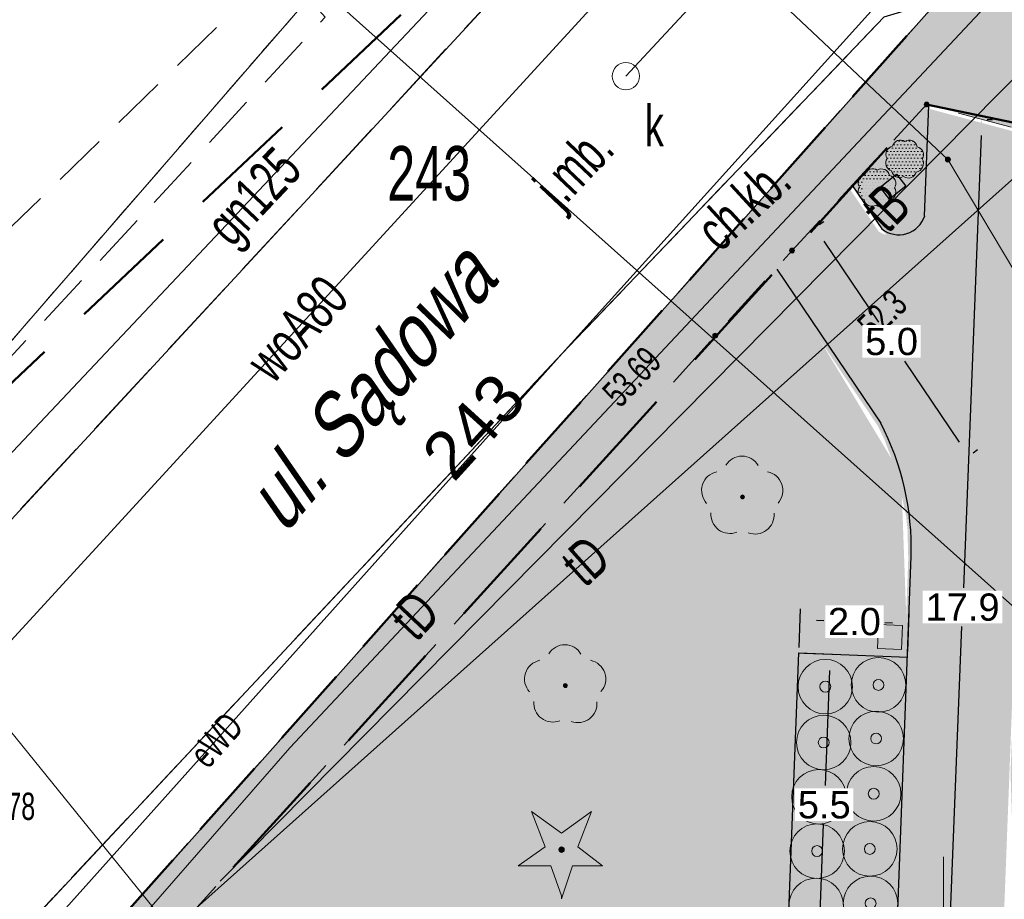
# Model space of a CAD drawing. Header units: metres. Extents: x 5507784 to 5508297, y 5948658 to 5948992.
# Tile 68 of 98: x 5508077 to 5508095, y 5948952 to 5948968. Entities that reach past the tile are written whole.
import ezdxf
from ezdxf.enums import TextEntityAlignment as Align

# ---------------------------------------------------------------- set-up
doc = ezdxf.new("R2010")
doc.units = ezdxf.units.M
for name, pattern in [('2', [0.9, 0.6, -0.3]), ('L_0_02', [0]), ('L_0_03', [1, 0.5, -0.5]), ('L_0_04', [1.5, 1, -0.5]), ('L_0_06', [2, 1.5, -0.5]), ('L_0_0C', [3, 2, -1])]:
    doc.linetypes.add(name, pattern=pattern)
doc.layers.get('0').update_dxf_attribs({"linetype": 'CONTINUOUS', "lineweight": 18})
doc.layers.add('02 rysunki_tech', color=7, linetype='CONTINUOUS', lineweight=5, true_color=0x000000)
for name, color, linetype, lineweight in [('1_granice_dzialek', 1, 'CONTINUOUS', 5), ('1_mala_arch', 5, 'CONTINUOUS', 5), ('1_nawierzchnie', 253, 'CONTINUOUS', 5), ('1_roslinnosc', 102, 'CONTINUOUS', 5), ('2_nawierzchnie_projektowane', 14, 'CONTINUOUS', 30), ('3_mala_arch', 18, 'CONTINUOUS', 5), ('3_rosliny_projektowane', 102, 'CONTINUOUS', 20), ('EGB_DzialkaEwidencyjna', 7, 'L_0_02', 18), ('EGB_KonturUzytkuGruntowego', 96, 'L_0_03', 18), ('GES_PrzewodElektroenergetyczny', 1, 'CONTINUOUS', 18), ('GES_PrzewodGazowy', 52, 'CONTINUOUS', 18), ('GES_PrzewodKanalizacyjny', 36, 'CONTINUOUS', 18), ('GES_PrzewodTelekomunikacyjny', 30, 'CONTINUOUS', 18), ('GES_PrzewodWodociagowy', 5, 'CONTINUOUS', 18), ('GES_Rzedna', 7, 'CONTINUOUS', 18), ('GES_UrzadzeniaSiecKanalizacyjna_P', 7, 'CONTINUOUS', 18), ('OT_Komunikacja', 7, 'CONTINUOUS', 18), ('OT_Rzedna', 7, 'CONTINUOUS', 18), ('OT_ZagospodarowanieTerenu', 7, 'CONTINUOUS', 18), ('OT_ZagospodarowanieTerenu_P', 7, 'CONTINUOUS', 18), ('OTKC', 7, 'CONTINUOUS', 13), ('OTKJ', 7, 'CONTINUOUS', 13), ('OTKK', 7, 'CONTINUOUS', 13), ('OTRS', 7, 'CONTINUOUS', 13), ('OTZG', 7, 'CONTINUOUS', 13), ('OTZK', 7, 'CONTINUOUS', 13), ('OTZL', 7, 'CONTINUOUS', 13), ('SUEP', 7, 'CONTINUOUS', 13), ('SUGP', 7, 'CONTINUOUS', 18), ('SUKP', 7, 'CONTINUOUS', 13), ('SUKS', 7, 'CONTINUOUS', 13), ('SUTP', 7, 'CONTINUOUS', 13), ('SUWP', 7, 'CONTINUOUS', 13), ('Zakres', 5, 'L_0_0C', 50)]:
    doc.layers.add(name, color=color, linetype=linetype, lineweight=lineweight)
doc.layers.add('994-Nazwa ulicy', color=7, linetype='CONTINUOUS')
doc.styles.get("Standard").update_dxf_attribs({"font": 'arial.ttf'})
doc.dimstyles.new('Copy(2) of Standard', dxfattribs={"dimtxt": 0.5, "dimasz": 0.3, "dimexe": 0.2, "dimexo": 0.1, "dimgap": 0.1, "dimtad": 0, "dimtih": 1, "dimtoh": 1, "dimdec": 1, "dimzin": 0, "dimdsep": 46, "dimtxsty": 'Standard', "dimcen": 0.02, "dimclrd": 5, "dimclre": 5, "dimclrt": 5, "dimadec": 0, "dimazin": 0, "dimtfac": 1, "dimtdec": 1, "dimtofl": 0, "dimtmove": 0, "dimatfit": 3, "dimfxl": 1, "dimtfill": 1, "dimtolj": 1, "dimtzin": 0, "dimarcsym": 2})
pattern_1 = [(0, (193.67899, 0), (0.03125, 0.0625), [0, -0.0625])]

# ---------------------------------------------------------------- blocks, each defined once
blk = doc.blocks.new('kosz')
at = {"layer": '3_mala_arch', "linetype": 'Continuous', "true_color": 0xc7c8ca}
h = blk.add_hatch(color=9, dxfattribs=at)
h.dxf.hatch_style = 1
h.paths.add_polyline_path([(5507901.935, 5948944.737), (5507902.375, 5948944.737), (5507902.375, 5948944.297), (5507901.935, 5948944.297)])
at = {"layer": '3_mala_arch', "linetype": 'Continuous'}
blk.add_lwpolyline([(5507901.935, 5948944.737), (5507902.375, 5948944.737), (5507902.375, 5948944.297), (5507901.935, 5948944.297)], close=True, dxfattribs=at)
blk = doc.blocks.new('SUPS01_04')
at = {"linetype": 'Continuous', "lineweight": 13}
blk.add_hatch(color=0, dxfattribs=at).paths.add_polyline_path([(0, -0.091, 1), (0, 0.091, 1)])
at = {"color": 0, "linetype": 'Continuous', "lineweight": 13}
blk.add_circle((0, 0), 0.0906, dxfattribs=at)
blk = doc.blocks.new('SUKS')
at = {"color": 0, "linetype": 'Continuous', "lineweight": 18}
blk.add_circle((0, 0), 0.5, dxfattribs=at)
blk = doc.blocks.new('OTRS')
at = {"linetype": 'Continuous', "lineweight": 13}
blk.add_hatch(color=0, dxfattribs=at).paths.add_polyline_path([(0, -0.091, 1), (0, 0.091, 1)])
at = {"color": 0, "linetype": 'Continuous', "lineweight": 13}
blk.add_circle((0, 0), 0.0906, dxfattribs=at)
blk = doc.blocks.new('OTZG')
at = {"linetype": 'Continuous', "lineweight": 13}
blk.add_hatch(color=0, dxfattribs=at).paths.add_polyline_path([(0, -0.1, 1), (0, 0.1, 1)])
at = {"color": 0, "linetype": 'Continuous', "lineweight": 13, "flags": 128}
blk.add_lwpolyline([(0, -1.7), (-0.4, -0.6), (-1.6, -0.6), (-0.6, 0.1), (-1.1, 1.4), (0, 0.6), (1.1, 1.4), (0.6, 0.1), (1.5, -0.6), (0.4, -0.6), (0, -1.8)], close=True, dxfattribs=at)
at = {"color": 0, "linetype": 'Continuous', "lineweight": 13}
blk.add_circle((0, 0), 0.1, dxfattribs=at)
blk = doc.blocks.new('OTZL')
at = {"linetype": 'Continuous', "lineweight": 18}
blk.add_hatch(color=0, dxfattribs=at).paths.add_polyline_path([(0, -0.072, 1), (0, 0.072, 1)])
at = {"color": 0, "linetype": 'Continuous', "lineweight": 18}
blk.add_circle((0, 0), 0.0721, dxfattribs=at)
for centre, radius, start, end in [((-0.02, 0.82), 0.68, 29.5388, 149.6209), ((-0.8, 0.24), 0.7, 101.6336, 222.6141), ((0.78, 0.24), 0.7, 318.5035, 78.3664), ((-0.46, -0.64), 0.7, 175.1009, 291.5014), ((0.46, -0.66), 0.7, 249.444, 4.8991)]:
    blk.add_arc(centre, radius, start, end, dxfattribs=at)
blk = doc.blocks.new('*D136')
at = {"layer": '02 rysunki_tech', "color": 5, "linetype": 'Continuous', "lineweight": -2, "transparency": 16777216}
for p, q in [((5508094.479, 5948966.026), (5508094.579, 5948966.022)), ((5508094.367, 5948965.73), (5508094.043, 5948957.431)), ((5508093.691, 5948948.422), (5508094.015, 5948956.721)), ((5508093.579, 5948948.126), (5508093.479, 5948948.13))]:
    blk.add_line(p, q, dxfattribs=at)
at = {"layer": '02 rysunki_tech', "color": 5, "linetype": 'Continuous', "transparency": 16777216}
for points in [[(5508094.317, 5948965.732), (5508094.417, 5948965.728), (5508094.379, 5948966.03)], [(5508093.641, 5948948.424), (5508093.741, 5948948.42), (5508093.679, 5948948.122)]]:
    blk.add_solid(points, dxfattribs=at)
at = {"layer": '02 rysunki_tech', "color": 5, "linetype": 'Continuous', "transparency": 16777216, "insert": (5508094.029, 5948957.076), "char_height": 0.5, "attachment_point": 5, "bg_fill": 3, "box_fill_scale": 1.1, "bg_fill_color": 256, "bg_fill_true_color": 13158600, "bg_fill_transparency": 0}
blk.add_mtext('\\A1;17.9', dxfattribs=at)
blk = doc.blocks.new('*D137')
at = {"layer": '02 rysunki_tech', "color": 5, "linetype": 'Continuous', "lineweight": -2, "transparency": 16777216}
for p, q in [((5508091.398, 5948964.097), (5508091.481, 5948964.153)), ((5508091.483, 5948963.793), (5508092.487, 5948962.304)), ((5508093.97, 5948960.105), (5508092.966, 5948961.593)), ((5508094.221, 5948959.912), (5508094.303, 5948959.968))]:
    blk.add_line(p, q, dxfattribs=at)
at = {"layer": '02 rysunki_tech', "color": 5, "linetype": 'Continuous', "transparency": 16777216}
for points in [[(5508091.524, 5948963.821), (5508091.441, 5948963.765), (5508091.315, 5948964.041)], [(5508094.011, 5948960.132), (5508093.928, 5948960.077), (5508094.138, 5948959.856)]]:
    blk.add_solid(points, dxfattribs=at)
at = {"layer": '02 rysunki_tech', "color": 5, "linetype": 'Continuous', "transparency": 16777216, "insert": (5508092.726, 5948961.949), "char_height": 0.5, "attachment_point": 5, "bg_fill": 3, "box_fill_scale": 1.1, "bg_fill_color": 256, "bg_fill_true_color": 13158600, "bg_fill_transparency": 0}
blk.add_mtext('\\A1;5.0', dxfattribs=at)
blk = doc.blocks.new('*D164')
at = {"layer": '02 rysunki_tech', "color": 5, "linetype": 'Continuous', "lineweight": -2, "transparency": 16777216}
for p, q in [((5508091.124, 5948956.236), (5508091.797, 5948956.211)), ((5508091.585, 5948955.918), (5508091.504, 5948953.804)), ((5508091.396, 5948950.98), (5508091.477, 5948953.095)), ((5508090.911, 5948950.699), (5508091.584, 5948950.673))]:
    blk.add_line(p, q, dxfattribs=at)
at = {"layer": '02 rysunki_tech', "color": 5, "linetype": 'Continuous', "transparency": 16777216}
for points in [[(5508091.535, 5948955.92), (5508091.635, 5948955.916), (5508091.597, 5948956.218)], [(5508091.346, 5948950.982), (5508091.446, 5948950.978), (5508091.384, 5948950.68)]]:
    blk.add_solid(points, dxfattribs=at)
at = {"layer": '02 rysunki_tech', "color": 5, "linetype": 'Continuous', "transparency": 16777216, "insert": (5508091.49, 5948953.449), "char_height": 0.5, "attachment_point": 5, "bg_fill": 3, "box_fill_scale": 1.1, "bg_fill_color": 256, "bg_fill_true_color": 13158600, "bg_fill_transparency": 0}
blk.add_mtext('\\A1;5.5', dxfattribs=at)
blk = doc.blocks.new('*D165')
at = {"layer": '02 rysunki_tech', "color": 5, "linetype": 'Continuous', "lineweight": -2, "transparency": 16777216}
for p, q in [((5508091.028, 5948956.34), (5508091.054, 5948957.049)), ((5508093.021, 5948956.265), (5508093.047, 5948956.974)), ((5508091.346, 5948956.837), (5508091.485, 5948956.832)), ((5508092.74, 5948956.785), (5508092.602, 5948956.79))]:
    blk.add_line(p, q, dxfattribs=at)
at = {"layer": '02 rysunki_tech', "color": 5, "linetype": 'Continuous', "transparency": 16777216}
for points in [[(5508091.348, 5948956.887), (5508091.345, 5948956.788), (5508091.047, 5948956.849)], [(5508092.742, 5948956.835), (5508092.738, 5948956.735), (5508093.04, 5948956.774)]]:
    blk.add_solid(points, dxfattribs=at)
at = {"layer": '02 rysunki_tech', "color": 5, "linetype": 'Continuous', "transparency": 16777216, "insert": (5508092.043, 5948956.811), "char_height": 0.5, "attachment_point": 5, "bg_fill": 3, "box_fill_scale": 1.1, "bg_fill_color": 256, "bg_fill_true_color": 13158600, "bg_fill_transparency": 0}
blk.add_mtext('\\A1;2.0', dxfattribs=at)

msp = doc.modelspace()

# ---------------------------------------------------------------- hatches: boundary and pattern name
at = {"layer": '1_nawierzchnie', "linetype": 'Continuous', "ltscale": 0.5, "true_color": 0x636466}
h = msp.add_hatch(dxfattribs=at)
h.set_pattern_fill('DOTS', color=251, angle=45)
h.set_pattern_definition([(45, (193.67899, 0), (-0.0220970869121, 0.06629126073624), [0, -0.0625])])
h.paths.add_polyline_path([(5508096.789, 5948967.65), (5508115.779, 5948948.91), (5508118.809, 5948949.798), (5508119.803, 5948948.877), (5508117.559, 5948948.02), (5508115.299, 5948947.38), (5508113.809, 5948948.78), (5508102.95, 5948959.643), (5508097.099, 5948965.52), (5508095.389, 5948965.76), (5508093.369, 5948966.3), (5508079.539, 5948951.092), (5508078.519, 5948949.97), (5508078.179, 5948947.7), (5508078.489, 5948945.49), (5508079.129, 5948944.94), (5508083.822, 5948936.413), (5508093.579, 5948919.427), (5508093.269, 5948919.1), (5508076.419, 5948948.94), (5508093.586, 5948968.211), (5508093.879, 5948968.3), (5508095.359, 5948968.21)])
at = {"layer": '1_nawierzchnie', "linetype": 'Continuous', "lineweight": 5, "ltscale": 0.5, "true_color": 0xc7c8ca}
h = msp.add_hatch(dxfattribs=at)
h.set_pattern_fill('GRASS', color=9, scale=0.5)
h.set_pattern_definition([(90, (193.679, 0), (-0.3535533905, 0.3535533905), [0.09375, -0.6133567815]), (45, (193.679, 0), (-0.353553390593, 0.353553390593), [0.09375, -0.40625]), (135, (193.679, 0), (-0.353553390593, -0.353553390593), [0.09375, -0.40625])])
h.paths.add_polyline_path([(5508094.425, 5948931.406), (5508094.106, 5948931.785), (5508094.398, 5948940.332), (5508094.595, 5948940.776), (5508095.304, 5948941.191), (5508096.451, 5948941.86), (5508097.325, 5948942.788), (5508099.307, 5948942.97), (5508102.391, 5948943.254), (5508103.32, 5948943.339), (5508103.923, 5948943.394), (5508094.913, 5948931.486)], flags=17)
h.paths.add_polyline_path([(5508095.389, 5948965.76), (5508097.099, 5948965.52), (5508107.442, 5948955.131), (5508110.544, 5948952.119), (5508107.883, 5948948.735), (5508106.899, 5948948.058), (5508105.269, 5948947.535), (5508099.276, 5948946.984), (5508098.834, 5948947.25), (5508098.624, 5948947.759), (5508097.718, 5948949.117), (5508095.007, 5948950.974), (5508094.909, 5948954.04)])
h.paths.add_polyline_path([(5508079.129, 5948944.94), (5508082.743, 5948945.339), (5508082.524, 5948947.327), (5508088.189, 5948947.953), (5508088.618, 5948948.715), (5508089.277, 5948949.541), (5508089.866, 5948950.081), (5508090.316, 5948950.409), (5508090.811, 5948950.702), (5508091.024, 5948956.24), (5508093.022, 5948956.163), (5508092.901, 5948959.51), (5508090.623, 5948963.28), (5508078.519, 5948949.97), (5508078.179, 5948947.7), (5508078.489, 5948945.49)])
h.paths.add_polyline_path([(5508080.049, 5948943.01), (5508082.963, 5948943.351), (5508083.183, 5948941.364), (5508085.242, 5948941.591), (5508087.356, 5948941.194), (5508089.806, 5948940.073), (5508090.494, 5948940.071), (5508091.02, 5948940.514), (5508092.151, 5948939.893), (5508092.355, 5948939.09), (5508092.269, 5948936.62), (5508091.953, 5948927.324), (5508089.338, 5948926.769), (5508088.301, 5948928.582)])
h.paths.add_polyline_path([(5508092.011, 5948964.807), (5508093.248, 5948962.987), (5508093.369, 5948966.3)])
h.paths.add_polyline_path([(5508111.954, 5948950.669), (5508110.77, 5948949.106), (5508110.774, 5948948.873), (5508110.896, 5948948.627), (5508111.074, 5948948.501), (5508111.229, 5948948.465), (5508113.538, 5948949.056)])
h.paths.add_polyline_path([(5508111.059, 5948946.31), (5508114.897, 5948947.279), (5508115.641, 5948947.477), (5508117.559, 5948948.02), (5508119.803, 5948948.877), (5508120.718, 5948948.009), (5508093.579, 5948919.427), (5508092.338, 5948921.556), (5508095.764, 5948929.298), (5508097.35, 5948931.391), (5508098.944, 5948930.183), (5508104.522, 5948937.545), (5508102.928, 5948938.753), (5508104.891, 5948941.344), (5508106.087, 5948942.922), (5508106.774, 5948943.106), (5508107.266, 5948942.915), (5508107.509, 5948942.71), (5508109.279, 5948940.94), (5508112.749, 5948944.48)])
at = {"layer": '1_nawierzchnie', "linetype": 'Continuous', "true_color": 0xc7c8ca}
h = msp.add_hatch(dxfattribs=at)
h.set_pattern_fill('DOTS', color=9, angle=45)
h.set_pattern_definition([(45, (193.62488, -0.052766), (-0.0220970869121, 0.06629126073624), [0, -0.0625])])
h.paths.add_polyline_path([(5508091.045, 5948923.637), (5508092.285, 5948921.506), (5508095.71, 5948929.245), (5508097.296, 5948931.338), (5508102.874, 5948938.701), (5508106.033, 5948942.869), (5508106.292, 5948943.003), (5508106.603, 5948943.058), (5508106.787, 5948943.044), (5508107.017, 5948942.975), (5508107.212, 5948942.862), (5508107.455, 5948942.657), (5508110.955, 5948946.247), (5508115.245, 5948947.327), (5508113.484, 5948949.003), (5508111.175, 5948948.412), (5508110.958, 5948948.48), (5508110.829, 5948948.589), (5508110.733, 5948948.766), (5508110.712, 5948948.91), (5508110.746, 5948949.093), (5508111.919, 5948950.642), (5508110.49, 5948952.067), (5508108.11, 5948948.949), (5508107.686, 5948948.561), (5508107.463, 5948948.356), (5508106.976, 5948948.077), (5508106.644, 5948947.906), (5508106.154, 5948947.707), (5508105.597, 5948947.551), (5508105.214, 5948947.482), (5508099.316, 5948946.94), (5508099.006, 5948946.98), (5508098.827, 5948947.125), (5508098.775, 5948947.212), (5508094.303, 5948946.019), (5508094.573, 5948945.678), (5508094.734, 5948945.409), (5508094.823, 5948945.215), (5508094.893, 5948945.012), (5508094.941, 5948944.782), (5508094.949, 5948944.55), (5508094.894, 5948944.299), (5508094.74, 5948944.073), (5508094.605, 5948943.981), (5508094.393, 5948943.916), (5508094.147, 5948943.913), (5508093.913, 5948943.961), (5508093.594, 5948944.09), (5508093.246, 5948944.309), (5508093.156, 5948944.379), (5508091.505, 5948940.21), (5508091.817, 5948940.078), (5508092.01, 5948939.933), (5508092.096, 5948939.84), (5508092.277, 5948939.499), (5508092.311, 5948939.339), (5508094.344, 5948940.28), (5508094.4, 5948940.574), (5508094.602, 5948940.795), (5508094.766, 5948940.934), (5508094.924, 5948941.022), (5508095.902, 5948941.462), (5508096.259, 5948941.832), (5508096.803, 5948942.174), (5508097.271, 5948942.735), (5508097.492, 5948943.081), (5508097.851, 5948943.871), (5508098.077, 5948944.49), (5508098.35, 5948944.738), (5508098.889, 5948944.896), (5508104.497, 5948945.408), (5508104.847, 5948945.214), (5508104.95, 5948944.91), (5508104.896, 5948944.682), (5508094.858, 5948931.434), (5508091.836, 5948925.428)])
h.paths.add_polyline_path([(5508092.311, 5948939.339), (5508094.344, 5948940.28), (5508094.052, 5948931.732), (5508094.099, 5948931.593), (5508094.247, 5948931.42), (5508094.37, 5948931.353), (5508094.544, 5948931.322), (5508094.858, 5948931.434), (5508091.836, 5948925.428)], flags=17)
h.paths.add_polyline_path([(5508093.156, 5948944.379), (5508091.505, 5948940.21), (5508091.232, 5948940.329), (5508090.551, 5948940.706), (5508090.319, 5948940.865), (5508089.74, 5948941.348), (5508089.413, 5948941.689), (5508089.055, 5948942.14), (5508088.781, 5948942.567), (5508088.619, 5948942.865), (5508088.463, 5948943.205), (5508088.277, 5948943.488), (5508088.085, 5948943.649), (5508087.749, 5948943.787), (5508087.524, 5948943.809), (5508079.984, 5948942.976), (5508079.075, 5948944.887), (5508087.044, 5948945.768), (5508088.154, 5948945.89), (5508088.592, 5948945.954), (5508088.844, 5948946.084), (5508089.084, 5948946.325), (5508089.177, 5948946.488), (5508089.371, 5948947.068), (5508089.655, 5948947.642), (5508090.152, 5948948.332), (5508090.591, 5948948.769), (5508091.274, 5948949.26), (5508091.968, 5948949.59), (5508092.272, 5948949.693), (5508092.564, 5948949.947), (5508092.724, 5948950.252), (5508092.758, 5948950.647), (5508093.032, 5948957.961), (5508093.018, 5948958.506), (5508092.993, 5948958.744), (5508092.817, 5948959.559), (5508092.593, 5948960.155), (5508092.474, 5948960.402), (5508090.568, 5948963.227), (5508091.956, 5948964.755), (5508092.493, 5948963.965), (5508092.689, 5948963.871), (5508092.803, 5948963.857), (5508092.95, 5948963.879), (5508093.104, 5948963.958), (5508093.195, 5948964.048), (5508093.279, 5948964.207), (5508093.357, 5948966.236), (5508095.335, 5948965.707), (5508094.787, 5948951.374), (5508094.875, 5948951.058), (5508095.02, 5948950.833), (5508095.311, 5948950.598), (5508095.704, 5948950.451), (5508096.155, 5948950.237), (5508096.612, 5948949.967), (5508097.056, 5948949.641), (5508097.439, 5948949.299), (5508098.004, 5948948.651), (5508098.335, 5948948.151), (5508098.597, 5948947.65), (5508098.78, 5948947.197), (5508094.308, 5948946.012), (5508094.058, 5948946.256), (5508093.769, 5948946.473), (5508093.428, 5948946.656), (5508093.18, 5948946.74), (5508092.817, 5948946.775), (5508092.542, 5948946.7), (5508092.326, 5948946.51), (5508092.233, 5948946.303), (5508092.212, 5948945.908), (5508092.328, 5948945.477), (5508092.515, 5948945.108), (5508092.781, 5948944.745), (5508092.961, 5948944.552)])
at = {"layer": '1_roslinnosc', "linetype": 'Continuous', "true_color": 0x636466}
h = msp.add_hatch(dxfattribs=at)
h.set_pattern_fill('DOTS', color=251)
h.set_pattern_definition(pattern_1)
edge = h.paths.add_edge_path()
edge.add_arc((5508093.162, 5948965.381), 0.149, 327.2385, 437.2385)
edge.add_arc((5508093.049, 5948965.496), 0.149, 11.7156, 121.7156)
edge.add_arc((5508092.888, 5948965.499), 0.149, 56.1927, 166.1927)
edge.add_arc((5508092.771, 5948965.388), 0.149, 100.6698, 210.6698)
edge.add_arc((5508092.765, 5948965.227), 0.149, 145.1469, 255.1469)
edge.add_arc((5508092.874, 5948965.109), 0.149, 189.624, 299.624)
edge.add_arc((5508093.035, 5948965.1), 0.149, 234.1011, 344.1011)
edge.add_arc((5508093.148, 5948965.218), 0.162, 280.6698, 390.6698)
h = msp.add_hatch(dxfattribs=at)
h.set_pattern_fill('DOTS', color=251)
h.set_pattern_definition(pattern_1)
edge = h.paths.add_edge_path()
edge.add_arc((5508092.655, 5948964.854), 0.149, 327.2385, 437.2385)
edge.add_arc((5508092.542, 5948964.969), 0.149, 11.7156, 121.7156)
edge.add_arc((5508092.381, 5948964.972), 0.149, 56.1927, 166.1927)
edge.add_arc((5508092.264, 5948964.861), 0.149, 100.6698, 210.6698)
edge.add_arc((5508092.259, 5948964.7), 0.149, 145.1469, 255.1469)
edge.add_arc((5508092.367, 5948964.581), 0.149, 189.624, 299.624)
edge.add_arc((5508092.528, 5948964.573), 0.149, 234.1011, 344.1011)
edge.add_arc((5508092.641, 5948964.691), 0.162, 280.6698, 390.6698)
at = {"layer": '2_nawierzchnie_projektowane', "linetype": 'Continuous', "lineweight": 5, "true_color": 0xc7c8ca}
h = msp.add_hatch(dxfattribs=at)
h.set_pattern_fill('EARTH', color=9, scale=2.5, angle=45)
h.set_pattern_definition([(45, (193.679, 0), (0, 0.883883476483), [0.625, -0.625]), (45, (193.51326, 0.1657), (0, 0.883883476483), [0.625, -0.625]), (45, (193.34754, 0.33146), (0, 0.883883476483), [0.625, -0.625]), (135, (193.34754, 0.44194), (-0.883883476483, 6e-17), [0.625, -0.625]), (135, (193.51326, 0.6077), (-0.883883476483, 6e-17), [0.625, -0.625]), (135, (193.679, 0.7734), (-0.883883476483, 6e-17), [0.625, -0.625])])
h.paths.add_polyline_path([(5508082.963, 5948943.351), (5508087.578, 5948943.861), (5508088.139, 5948943.702), (5508088.517, 5948943.257), (5508088.82, 5948942.644), (5508089.422, 5948941.716), (5508089.794, 5948941.401), (5508090.388, 5948940.951), (5508091.02, 5948940.514), (5508090.82, 5948940.267), (5508090.494, 5948940.071), (5508090.153, 5948940.011), (5508089.806, 5948940.073), (5508089.029, 5948940.517), (5508088.492, 5948940.773), (5508087.617, 5948941.111), (5508086.491, 5948941.413), (5508085.551, 5948941.562), (5508085.242, 5948941.591), (5508083.183, 5948941.364)])
h.paths.add_polyline_path([(5508082.743, 5948945.339), (5508082.524, 5948947.327), (5508088.189, 5948947.953), (5508088.547, 5948948.606), (5508089.183, 5948949.44), (5508089.76, 5948949.994), (5508090.577, 5948950.572), (5508090.811, 5948950.702), (5508091.024, 5948956.24), (5508093.017, 5948956.165), (5508092.803, 5948950.453), (5508092.696, 5948950.118), (5508092.618, 5948950), (5508092.457, 5948949.835), (5508092.326, 5948949.745), (5508091.786, 5948949.547), (5508091.423, 5948949.367), (5508090.901, 5948949.044), (5508090.43, 5948948.622), (5508090.06, 5948948.209), (5508089.608, 5948947.513), (5508089.428, 5948947.13), (5508089.299, 5948946.777), (5508089.173, 5948946.431), (5508088.962, 5948946.185), (5508088.732, 5948946.041), (5508088.564, 5948945.982)])
h.paths.add_polyline_path([(5508089.338, 5948926.769), (5508091.953, 5948927.324), (5508091.891, 5948925.481), (5508091.099, 5948923.69)])
h.paths.add_polyline_path([(5508097.35, 5948931.391), (5508102.928, 5948938.753), (5508104.522, 5948937.545), (5508098.944, 5948930.183)])
h.paths.add_polyline_path([(5508097.325, 5948942.788), (5508097.674, 5948943.373), (5508097.852, 5948943.777), (5508097.939, 5948944.201), (5508098.142, 5948944.549), (5508098.458, 5948944.78), (5508098.943, 5948944.949), (5508104.551, 5948945.461), (5508104.827, 5948945.345), (5508104.943, 5948945.204), (5508104.95, 5948944.735), (5508103.935, 5948943.396)])
edge = h.paths.add_edge_path()
edge.add_ellipse((5508093.631, 5948945.395), major_axis=(-1.163, 1.269), ratio=0.576271, start_angle=0, end_angle=360)

# ---------------------------------------------------------------- linework, layer by layer
at = {"color": 251, "linetype": 'Continuous', "lineweight": 18, "true_color": 0x636466, "flags": 128}
msp.add_lwpolyline([(5508093.679, 5948947.5), (5508093.679, 5948952.5)], dxfattribs=at)
at = {"layer": '1_granice_dzialek', "color": 251, "linetype": '2', "lineweight": 50, "ltscale": 2.5, "true_color": 0x636466}
msp.add_lwpolyline([(5508076.419, 5948948.94), (5508093.269, 5948919.1), (5508120.729, 5948948.02), (5508095.999, 5948970.92)], close=True, dxfattribs=at)
at = {"layer": '1_mala_arch', "color": 251, "linetype": '2', "lineweight": 50, "ltscale": 3.5, "true_color": 0x636466}
msp.add_lwpolyline([(5508093.579, 5948919.427), (5508091.099, 5948923.69), (5508088.27, 5948928.552), (5508080.049, 5948943.01), (5508079.129, 5948944.94), (5508078.489, 5948945.49), (5508078.179, 5948947.7), (5508078.519, 5948949.97), (5508093.369, 5948966.3), (5508097.099, 5948965.52), (5508115.299, 5948947.38), (5508117.559, 5948948.02), (5508119.803, 5948948.877), (5508120.729, 5948948.02), (5508093.579, 5948919.427)], dxfattribs=at)
at = {"layer": '1_nawierzchnie', "color": 251, "linetype": 'Continuous', "lineweight": 30, "true_color": 0x636466}
msp.add_lwpolyline([(5508092.515, 5948964.786), (5508092.814, 5948965.023), (5508092.989, 5948964.801), (5508092.69, 5948964.565)], close=True, dxfattribs=at)
at = {"layer": '1_roslinnosc', "color": 251, "linetype": 'Continuous', "true_color": 0x636466}
for points in [[(5508093.287, 5948965.301, 0.520567), (5508093.195, 5948965.526, 0.520567), (5508092.971, 5948965.623, 0.520567), (5508092.744, 5948965.535, 0.520567), (5508092.643, 5948965.312, 0.520567), (5508092.727, 5948965.084, 0.520567), (5508092.947, 5948964.979, 0.520567), (5508093.178, 5948965.059, 0.520567)], [(5508092.78, 5948964.774, 0.520567), (5508092.688, 5948964.999, 0.520567), (5508092.464, 5948965.096, 0.520567), (5508092.237, 5948965.008, 0.520567), (5508092.136, 5948964.785, 0.520567), (5508092.22, 5948964.557, 0.520567), (5508092.441, 5948964.452, 0.520567), (5508092.671, 5948964.532, 0.520567)]]:
    msp.add_lwpolyline(points, format="xyb", close=True, dxfattribs=at)
at = {"layer": '2_nawierzchnie_projektowane', "color": 251, "linetype": 'Continuous', "true_color": 0x636466}
for points in [[(5508093.333, 5948964.259), (5508093.411, 5948966.289)], [(5508092.011, 5948964.807), (5508092.547, 5948964.017)], [(5508090.622, 5948963.281), (5508092.528, 5948960.454)], [(5508092.8, 5948950.382), (5508093.087, 5948958.014)], [(5508090.811, 5948950.702), (5508091.024, 5948956.24), (5508093.022, 5948956.163)]]:
    msp.add_lwpolyline(points, dxfattribs=at)
for centre, radius, start, end in [((5508092.857, 5948964.41), 0.5, 231.7748, 342.4476), ((5508088.088, 5948958.154), 5, 358.3961, 27.3894)]:
    msp.add_arc(centre, radius, start, end, dxfattribs=at)
at = {"layer": '3_rosliny_projektowane', "color": 251, "linetype": 'Continuous', "true_color": 0x636466}
for centre, radius in [((5508091.509, 5948955.62), 0.5), ((5508092.485, 5948955.652), 0.5), ((5508091.509, 5948955.62), 0.1), ((5508092.485, 5948955.652), 0.1), ((5508091.48, 5948954.595), 0.5), ((5508092.442, 5948954.668), 0.5), ((5508092.442, 5948954.668), 0.1), ((5508091.48, 5948954.595), 0.1), ((5508091.392, 5948953.599), 0.5), ((5508092.398, 5948953.655), 0.5), ((5508091.392, 5948953.599), 0.1), ((5508092.398, 5948953.655), 0.1), ((5508091.359, 5948952.603), 0.5), ((5508092.326, 5948952.643), 0.5), ((5508092.326, 5948952.643), 0.1), ((5508091.359, 5948952.603), 0.1), ((5508091.342, 5948951.607), 0.5), ((5508092.34, 5948951.644), 0.5), ((5508092.34, 5948951.644), 0.1)]:
    msp.add_circle(centre, radius, dxfattribs=at)
at = {"layer": 'EGB_DzialkaEwidencyjna', "linetype": 'CONTINUOUS', "lineweight": 18}
for p, q in [((5508089.379, 5948976.72), (5508069.649, 5948953.99)), ((5508069.649, 5948953.99), (5508089.379, 5948976.72)), ((5508076.419, 5948948.94), (5508095.999, 5948970.92)), ((5508095.999, 5948970.92), (5508076.419, 5948948.94))]:
    msp.add_line(p, q, dxfattribs=at)
at = {"layer": 'EGB_KonturUzytkuGruntowego', "color": 251, "linetype": 'L_0_03', "lineweight": 18, "true_color": 0x636466, "flags": 128}
for points in [[(5508041.895, 5948986.653), (5508068.999, 5948961.51), (5508077.289, 5948970.39), (5508054.412, 5948991.6), (5508072.822, 5948991.6), (5508089.379, 5948976.72), (5508069.649, 5948953.99), (5508049.679, 5948974.89), (5508041.823, 5948982.381)], [(5508041.823, 5948982.381), (5508049.679, 5948974.89), (5508069.649, 5948953.99), (5508089.379, 5948976.72), (5508095.999, 5948970.92), (5508076.419, 5948948.94), (5508093.269, 5948919.1), (5508108.689, 5948894.29), (5508113.689, 5948887.7), (5508116.241, 5948885), (5508089.093, 5948885), (5508067.769, 5948925.56), (5508058.569, 5948942.39), (5508043.139, 5948961.95), (5508041.504, 5948963.462)]]:
    msp.add_lwpolyline(points, close=True, dxfattribs=at)
at = {"layer": 'GES_PrzewodElektroenergetyczny', "color": 251, "linetype": 'Continuous', "lineweight": 18, "true_color": 0x636466, "flags": 128}
for points in [[(5508086.679, 5948961.73), (5508097.219, 5948973.41), (5508121.699, 5948950.28), (5508139.269, 5948933.49)], [(5508076.749, 5948969.32), (5508077.329, 5948969.31), (5508077.659, 5948969.42), (5508077.979, 5948969.82), (5508078.799, 5948970.94), (5508079.039, 5948971.05), (5508079.289, 5948971.03), (5508081.419, 5948969.18), (5508096.829, 5948955.42), (5508108.059, 5948944.49), (5508108.039, 5948944.27), (5508106.999, 5948943.13), (5508107.049, 5948942.87), (5508108.949, 5948941.1)], [(5508086.679, 5948961.73), (5508076.109, 5948949.93), (5508074.629, 5948947.54), (5508075.339, 5948943.47), (5508063.359, 5948936.58), (5508054.399, 5948927.58), (5508040.681, 5948914.712)]]:
    msp.add_lwpolyline(points, dxfattribs=at)
at = {"layer": 'GES_PrzewodGazowy', "color": 251, "linetype": 'Continuous', "lineweight": 18, "true_color": 0x636466, "flags": 128}
for points in [[(5508087.339, 5948971.33), (5508072.569, 5948955.67), (5508071.879, 5948954.94)], [(5508087.339, 5948971.33), (5508093.759, 5948965.29), (5508095.199, 5948962.88), (5508095.399, 5948921.53), (5508102.329, 5948909.51), (5508109.379, 5948897.28), (5508106.029, 5948895.36), (5508112.001, 5948885)]]:
    msp.add_lwpolyline(points, dxfattribs=at)
at = {"layer": 'GES_PrzewodKanalizacyjny', "color": 251, "linetype": 'Continuous', "lineweight": 18, "true_color": 0x636466, "flags": 128}
msp.add_lwpolyline([(5508099.839, 5948979.71), (5508087.849, 5948966.82)], dxfattribs=at)
at = {"layer": 'GES_PrzewodTelekomunikacyjny', "color": 251, "linetype": 'Continuous', "lineweight": 18, "true_color": 0x636466, "flags": 128}
for points in [[(5508138.459, 5948945.78), (5508104.639, 5948977.75), (5508098.929, 5948970.79), (5508080.399, 5948952.05)], [(5508076.249, 5948948.28), (5508081.679, 5948954.5), (5508103.009, 5948977.22), (5508105.169, 5948975.32)], [(5508096.749, 5948966.54), (5508096.469, 5948966.29), (5508079.509, 5948951.15)], [(5508073.489, 5948958.58), (5508079.509, 5948951.15)]]:
    msp.add_lwpolyline(points, dxfattribs=at)
at = {"layer": 'GES_PrzewodWodociagowy', "color": 251, "linetype": 'Continuous', "lineweight": 18, "true_color": 0x636466, "flags": 128}
msp.add_lwpolyline([(5508069.319, 5948948.58), (5508101.659, 5948983.82)], dxfattribs=at)
at = {"layer": 'OT_Komunikacja', "color": 251, "linetype": 'L_0_06', "lineweight": 18, "true_color": 0x636466, "flags": 128}
msp.add_lwpolyline([(5508149.492, 5948925.142), (5508148.859, 5948924.54), (5508139.219, 5948933.77), (5508137.159, 5948935.62), (5508135.059, 5948937.57), (5508121.719, 5948950.65), (5508115.779, 5948948.91), (5508096.789, 5948967.65), (5508095.359, 5948968.21), (5508093.879, 5948968.3), (5508092.589, 5948967.91), (5508086.679, 5948961.73), (5508075.429, 5948949.71), (5508070.139, 5948953.58), (5508071.409, 5948953.94), (5508072.909, 5948954.73), (5508091.629, 5948974.98), (5508092.369, 5948975.82), (5508092.739, 5948976.82), (5508093.019, 5948978.03), (5508092.979, 5948979.24), (5508092.529, 5948980.51), (5508095.689, 5948983), (5508096.359, 5948982.65), (5508097.149, 5948982.35), (5508097.949, 5948982.3), (5508098.809, 5948982.6), (5508099.919, 5948983.83), (5508103.699, 5948979.91), (5508103.199, 5948979.14), (5508102.959, 5948978.69), (5508102.859, 5948978.12), (5508102.839, 5948977.61), (5508102.969, 5948977.09), (5508103.329, 5948976.14), (5508103.659, 5948975.54), (5508103.759, 5948975.42), (5508119.489, 5948960.39), (5508143.109, 5948937.76), (5508149.51, 5948931.665)], close=True, dxfattribs=at)
at = {"layer": 'OT_Komunikacja', "color": 251, "linetype": 'Continuous', "lineweight": 25, "true_color": 0x636466, "flags": 128}
for points in [[(5508070.139, 5948953.58), (5508071.409, 5948953.94), (5508072.909, 5948954.73), (5508091.629, 5948974.98)], [(5508086.679, 5948961.73), (5508092.589, 5948967.91), (5508093.879, 5948968.3), (5508095.359, 5948968.21), (5508096.789, 5948967.65), (5508115.779, 5948948.91), (5508121.719, 5948950.65), (5508135.059, 5948937.57)], [(5508114.169, 5948887.71), (5508112.449, 5948886.47), (5508109.219, 5948886.02), (5508106.669, 5948887.42), (5508105.069, 5948889.73), (5508102.779, 5948893.3), (5508078.669, 5948935.81), (5508078.429, 5948936.77), (5508076.339, 5948939.94), (5508074.389, 5948943.43), (5508073.799, 5948946.39), (5508074.149, 5948947.45), (5508075.429, 5948949.71), (5508086.679, 5948961.73)]]:
    msp.add_lwpolyline(points, dxfattribs=at)
at = {"layer": 'OT_Komunikacja', "color": 251, "linetype": 'L_0_04', "lineweight": 18, "true_color": 0x636466, "flags": 128}
msp.add_lwpolyline([(5508132.409, 5948935.45), (5508133.319, 5948937.07), (5508121.629, 5948948.22), (5508120.829, 5948949.25), (5508117.559, 5948948.02), (5508113.809, 5948948.78), (5508111.669, 5948950.96), (5508110.499, 5948952.06), (5508097.099, 5948965.52), (5508095.389, 5948965.76), (5508093.369, 5948966.3), (5508090.899, 5948963.62), (5508089.489, 5948962.06), (5508088.209, 5948960.63), (5508078.519, 5948949.97), (5508078.179, 5948947.7), (5508075.429, 5948949.71), (5508086.679, 5948961.73), (5508092.589, 5948967.91), (5508093.879, 5948968.3), (5508095.359, 5948968.21), (5508096.789, 5948967.65), (5508115.779, 5948948.91), (5508121.719, 5948950.65), (5508135.059, 5948937.57), (5508137.159, 5948935.62), (5508139.219, 5948933.77), (5508137.639, 5948933.07), (5508135.599, 5948932.26)], close=True, dxfattribs=at)
at = {"layer": 'OT_Rzedna', "color": 251, "true_color": 0x636466}
for p in [(5508090.899, 5948963.62), (5508089.489, 5948962.06)]:
    msp.add_point(p, dxfattribs=at)
at = {"layer": 'OT_ZagospodarowanieTerenu', "color": 251, "linetype": 'L_0_04', "lineweight": 18, "true_color": 0x636466, "flags": 128}
msp.add_lwpolyline([(5508078.879, 5948964.17), (5508072.309, 5948957.1), (5508070.029, 5948957.53), (5508067.429, 5948958.37), (5508065.369, 5948959.39), (5508063.369, 5948960.54), (5508064.619, 5948960.74), (5508069.769, 5948958.76), (5508073.849, 5948961.42), (5508081.499, 5948968.84), (5508082.329, 5948967.9)], close=True, dxfattribs=at)
at = {"layer": 'OTKC', "color": 251, "linetype": 'L_0_04', "lineweight": 18, "true_color": 0x636466, "flags": 128}
msp.add_lwpolyline([(5508132.409, 5948935.45), (5508133.319, 5948937.07), (5508121.629, 5948948.22), (5508120.829, 5948949.25), (5508117.559, 5948948.02), (5508113.809, 5948948.78), (5508111.669, 5948950.96), (5508110.499, 5948952.06), (5508097.099, 5948965.52), (5508095.389, 5948965.76), (5508093.369, 5948966.3), (5508090.899, 5948963.62), (5508089.489, 5948962.06), (5508088.209, 5948960.63), (5508078.519, 5948949.97), (5508078.179, 5948947.7), (5508075.429, 5948949.71), (5508086.679, 5948961.73), (5508092.589, 5948967.91), (5508093.879, 5948968.3), (5508095.359, 5948968.21), (5508096.789, 5948967.65), (5508115.779, 5948948.91), (5508121.719, 5948950.65), (5508135.059, 5948937.57), (5508137.159, 5948935.62), (5508139.219, 5948933.77), (5508137.639, 5948933.07), (5508135.599, 5948932.26)], close=True, dxfattribs=at)
at = {"layer": 'OTKJ', "color": 251, "linetype": 'L_0_06', "lineweight": 18, "true_color": 0x636466, "flags": 128}
msp.add_lwpolyline([(5508149.492, 5948925.142), (5508148.859, 5948924.54), (5508139.219, 5948933.77), (5508137.159, 5948935.62), (5508135.059, 5948937.57), (5508121.719, 5948950.65), (5508115.779, 5948948.91), (5508096.789, 5948967.65), (5508095.359, 5948968.21), (5508093.879, 5948968.3), (5508092.589, 5948967.91), (5508086.679, 5948961.73), (5508075.429, 5948949.71), (5508070.139, 5948953.58), (5508071.409, 5948953.94), (5508072.909, 5948954.73), (5508091.629, 5948974.98), (5508092.369, 5948975.82), (5508092.739, 5948976.82), (5508093.019, 5948978.03), (5508092.979, 5948979.24), (5508092.529, 5948980.51), (5508095.689, 5948983), (5508096.359, 5948982.65), (5508097.149, 5948982.35), (5508097.949, 5948982.3), (5508098.809, 5948982.6), (5508099.919, 5948983.83), (5508103.699, 5948979.91), (5508103.199, 5948979.14), (5508102.959, 5948978.69), (5508102.859, 5948978.12), (5508102.839, 5948977.61), (5508102.969, 5948977.09), (5508103.329, 5948976.14), (5508103.659, 5948975.54), (5508103.759, 5948975.42), (5508119.489, 5948960.39), (5508143.109, 5948937.76), (5508149.51, 5948931.665)], close=True, dxfattribs=at)
at = {"layer": 'OTKK', "color": 251, "linetype": 'Continuous', "lineweight": 25, "true_color": 0x636466, "flags": 128}
for points in [[(5508070.139, 5948953.58), (5508071.409, 5948953.94), (5508072.909, 5948954.73), (5508091.629, 5948974.98)], [(5508086.679, 5948961.73), (5508092.589, 5948967.91), (5508093.879, 5948968.3), (5508095.359, 5948968.21), (5508096.789, 5948967.65), (5508115.779, 5948948.91), (5508121.719, 5948950.65), (5508135.059, 5948937.57)], [(5508114.169, 5948887.71), (5508112.449, 5948886.47), (5508109.219, 5948886.02), (5508106.669, 5948887.42), (5508105.069, 5948889.73), (5508102.779, 5948893.3), (5508078.669, 5948935.81), (5508078.429, 5948936.77), (5508076.339, 5948939.94), (5508074.389, 5948943.43), (5508073.799, 5948946.39), (5508074.149, 5948947.45), (5508075.429, 5948949.71), (5508086.679, 5948961.73)]]:
    msp.add_lwpolyline(points, dxfattribs=at)
at = {"layer": 'OTZK', "color": 251, "linetype": 'L_0_04', "lineweight": 18, "true_color": 0x636466, "flags": 128}
msp.add_lwpolyline([(5508078.879, 5948964.17), (5508072.309, 5948957.1), (5508070.029, 5948957.53), (5508067.429, 5948958.37), (5508065.369, 5948959.39), (5508063.369, 5948960.54), (5508064.619, 5948960.74), (5508069.769, 5948958.76), (5508073.849, 5948961.42), (5508081.499, 5948968.84), (5508082.329, 5948967.9)], close=True, dxfattribs=at)
at = {"layer": 'SUEP', "color": 251, "linetype": 'Continuous', "lineweight": 18, "true_color": 0x636466, "flags": 128}
for points in [[(5508086.679, 5948961.73), (5508097.219, 5948973.41), (5508121.699, 5948950.28), (5508139.269, 5948933.49)], [(5508076.749, 5948969.32), (5508077.329, 5948969.31), (5508077.659, 5948969.42), (5508077.979, 5948969.82), (5508078.799, 5948970.94), (5508079.039, 5948971.05), (5508079.289, 5948971.03), (5508081.419, 5948969.18), (5508096.829, 5948955.42), (5508108.059, 5948944.49), (5508108.039, 5948944.27), (5508106.999, 5948943.13), (5508107.049, 5948942.87), (5508108.949, 5948941.1)], [(5508086.679, 5948961.73), (5508076.109, 5948949.93), (5508074.629, 5948947.54), (5508075.339, 5948943.47), (5508063.359, 5948936.58), (5508054.399, 5948927.58), (5508040.681, 5948914.712)]]:
    msp.add_lwpolyline(points, dxfattribs=at)
at = {"layer": 'SUGP', "color": 251, "linetype": 'Continuous', "lineweight": 18, "true_color": 0x636466, "flags": 128}
for points in [[(5508087.339, 5948971.33), (5508072.569, 5948955.67), (5508071.879, 5948954.94)], [(5508087.339, 5948971.33), (5508093.759, 5948965.29), (5508095.199, 5948962.88), (5508095.399, 5948921.53), (5508102.329, 5948909.51), (5508109.379, 5948897.28), (5508106.029, 5948895.36), (5508112.001, 5948885)]]:
    msp.add_lwpolyline(points, dxfattribs=at)
at = {"layer": 'SUKP', "color": 251, "linetype": 'Continuous', "lineweight": 18, "true_color": 0x636466, "flags": 128}
msp.add_lwpolyline([(5508099.839, 5948979.71), (5508087.849, 5948966.82)], dxfattribs=at)
at = {"layer": 'SUTP', "color": 251, "linetype": 'Continuous', "lineweight": 18, "true_color": 0x636466, "flags": 128}
for points in [[(5508138.459, 5948945.78), (5508104.639, 5948977.75), (5508098.929, 5948970.79), (5508080.399, 5948952.05)], [(5508076.249, 5948948.28), (5508081.679, 5948954.5), (5508103.009, 5948977.22), (5508105.169, 5948975.32)], [(5508096.749, 5948966.54), (5508096.469, 5948966.29), (5508079.509, 5948951.15)], [(5508073.489, 5948958.58), (5508079.509, 5948951.15)]]:
    msp.add_lwpolyline(points, dxfattribs=at)
at = {"layer": 'SUWP', "color": 251, "linetype": 'Continuous', "lineweight": 18, "true_color": 0x636466, "flags": 128}
msp.add_lwpolyline([(5508069.319, 5948948.58), (5508101.659, 5948983.82)], dxfattribs=at)
at = {"layer": 'Zakres', "color": 251, "lineweight": 50, "true_color": 0x636466, "flags": 128}
msp.add_lwpolyline([(5508102.359, 5948976.65), (5508137.019, 5948942.46), (5508089.839, 5948894.25), (5508086.899, 5948900.57), (5508062.049, 5948947.46), (5508098.739, 5948982.15)], close=True, dxfattribs=at)

# ---------------------------------------------------------------- block references
at = {"layer": '2_nawierzchnie_projektowane', "color": 251, "linetype": 'Continuous', "true_color": 0x636466, "rotation": 87.77023794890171}
msp.add_blockref('kosz', (11238237.701, 213769.941), dxfattribs=at)
at = {"layer": 'GES_Rzedna', "color": 251, "linetype": 'Continuous', "true_color": 0x636466, "xscale": 0.5, "yscale": 0.5, "zscale": 0.5}
msp.add_blockref('SUPS01_04', (5508093.759, 5948965.29), dxfattribs=at)
at = {"layer": 'GES_UrzadzeniaSiecKanalizacyjna_P', "color": 251, "linetype": 'Continuous', "true_color": 0x636466, "xscale": 0.5, "yscale": 0.5, "zscale": 0.5}
msp.add_blockref('SUKS', (5508087.849, 5948966.82), dxfattribs=at)
at = {"layer": 'OT_Rzedna', "color": 251, "linetype": 'Continuous', "true_color": 0x636466, "xscale": 0.5, "yscale": 0.5, "zscale": 0.5}
for p in [(5508093.369, 5948966.3), (5508090.899, 5948963.62), (5508089.489, 5948962.06)]:
    msp.add_blockref('OTRS', p, dxfattribs=at)
at = {"layer": 'OT_ZagospodarowanieTerenu_P', "color": 251, "linetype": 'Continuous', "true_color": 0x636466, "xscale": 0.5, "yscale": 0.5, "zscale": 0.5}
for name, p in [('OTZL', (5508089.989, 5948959.1)), ('OTZL', (5508086.739, 5948955.64)), ('OTZG', (5508086.669, 5948952.63))]:
    msp.add_blockref(name, p, dxfattribs=at)
at = {"layer": 'OTRS', "color": 251, "linetype": 'Continuous', "true_color": 0x636466, "xscale": 0.5, "yscale": 0.5, "zscale": 0.5}
msp.add_blockref('OTRS', (5508093.369, 5948966.3), dxfattribs=at)
at = {"layer": 'OTZG', "color": 251, "linetype": 'Continuous', "true_color": 0x636466, "xscale": 0.5, "yscale": 0.5, "zscale": 0.5}
msp.add_blockref('OTZG', (5508086.669, 5948952.63), dxfattribs=at)
at = {"layer": 'OTZL', "color": 251, "linetype": 'Continuous', "true_color": 0x636466, "xscale": 0.5, "yscale": 0.5, "zscale": 0.5}
for p in [(5508089.989, 5948959.1), (5508086.739, 5948955.64)]:
    msp.add_blockref('OTZL', p, dxfattribs=at)
at = {"layer": 'SUKS', "color": 251, "linetype": 'Continuous', "true_color": 0x636466, "xscale": 0.5, "yscale": 0.5, "zscale": 0.5}
msp.add_blockref('SUKS', (5508087.849, 5948966.82), dxfattribs=at)

# ---------------------------------------------------------------- texts
at = {"layer": '1_granice_dzialek', "color": 251, "linetype": 'Continuous', "true_color": 0x636466, "insert": (5508084.041, 5948959.94), "char_height": 0.875, "attachment_point": 1, "rotation": 47.7104}
msp.add_mtext_dynamic_manual_height_columns('243', width=3.73884, gutter_width=4.375, heights=[0], dxfattribs=at)
at = {"layer": '994-Nazwa ulicy', "color": 251, "linetype": 'Continuous', "lineweight": 25, "true_color": 0x636466, "oblique": 15, "width": 0.79}
msp.add_text('ul. Sądowa', height=1.117, rotation=49.6965, dxfattribs=at).set_placement((5508081.585, 5948958.399))
at = {"layer": 'EGB_DzialkaEwidencyjna', "color": 251, "lineweight": 20, "true_color": 0x636466, "width": 0.66}
msp.add_text('243', height=1, dxfattribs=at).set_placement((5508083.469, 5948964.237), align=Align.BOTTOM_LEFT)
at = {"layer": 'GES_PrzewodElektroenergetyczny', "color": 251, "lineweight": 15, "true_color": 0x636466, "width": 0.66}
msp.add_text('eWD', height=0.5, rotation=48.1, dxfattribs=at).set_placement((5508079.989, 5948954.26), align=Align.MIDDLE_LEFT)
at = {"layer": 'GES_PrzewodGazowy', "color": 251, "lineweight": 15, "true_color": 0x636466, "width": 0.66}
msp.add_text('gn125', height=0.75, rotation=46.7, dxfattribs=at).set_placement((5508080.349, 5948963.92), align=Align.MIDDLE_LEFT)
at = {"layer": 'GES_PrzewodTelekomunikacyjny', "color": 251, "lineweight": 15, "true_color": 0x636466, "width": 0.66}
for s, rotation, p in [('tB', 45.3, (5508092.389, 5948964.18)), ('tD', 41.8, (5508086.848, 5948957.701)), ('tD', 46.8, (5508083.729, 5948956.68))]:
    msp.add_text(s, height=0.75, rotation=rotation, dxfattribs=at).set_placement(p, align=Align.MIDDLE_LEFT)
at = {"layer": 'GES_PrzewodWodociagowy', "color": 251, "lineweight": 15, "true_color": 0x636466, "width": 0.66}
msp.add_text('woA80', height=0.75, rotation=47.5, dxfattribs=at).set_placement((5508081.099, 5948961.41), align=Align.MIDDLE_LEFT)
at = {"layer": 'GES_Rzedna', "color": 251, "lineweight": 15, "true_color": 0x636466, "width": 0.66}
msp.add_text('52.3', height=0.5, rotation=44.7, dxfattribs=at).set_placement((5508092.515, 5948961.852), align=Align.BOTTOM_LEFT)
at = {"layer": 'GES_UrzadzeniaSiecKanalizacyjna_P', "color": 251, "lineweight": 15, "true_color": 0x636466, "width": 0.66}
msp.add_text('k', height=0.75, dxfattribs=at).set_placement((5508088.199, 5948965.31), align=Align.BOTTOM_LEFT)
at = {"layer": 'OT_Komunikacja', "color": 251, "lineweight": 15, "true_color": 0x636466, "width": 0.66}
for s, rotation, p in [('j.mb.', 46.6, (5508086.811, 5948964.198)), ('ch.kb.', 42.6, (5508089.728, 5948963.406))]:
    msp.add_text(s, height=0.75, rotation=rotation, dxfattribs=at).set_placement(p, align=Align.BOTTOM_LEFT)
at = {"layer": 'OT_Rzedna', "color": 251, "lineweight": 15, "true_color": 0x636466, "width": 0.66}
for s, rotation, p in [('53.69', -313.4, (5508087.379, 5948961.06)), ('53.78', -360, (5508075.854, 5948953.675))]:
    msp.add_text(s, height=0.5, rotation=rotation, dxfattribs=at).set_placement(p, align=Align.TOP_LEFT)

# ---------------------------------------------------------------- next in the draw order: dimensions: what is measured, and where the dimension line sits
at = {"layer": '02 rysunki_tech', "color": 5, "linetype": 'Continuous'}
for p1, p2, distance, picture, middle in [((5508094.379, 5948966.03), (5508093.679, 5948948.122), 0, '*D136', (5508094.029, 5948957.076)), ((5508090.811, 5948950.702), (5508091.024, 5948956.24), -0.573, '*D164', (5508091.49, 5948953.449))]:
    dim = msp.add_aligned_dim(p1=p1, p2=p2, distance=distance, dimstyle='Copy(2) of Standard', dxfattribs=at)
    dim.commit()
    dim.dimension.update_dxf_attribs({"geometry": picture, "text_midpoint": middle})

# ---------------------------------------------------------------- next in the draw order: dimensions: what is measured, and where the dimension line sits
for p1, p2, distance, picture, middle in [((5508091.315, 5948964.041), (5508094.138, 5948959.856), 0, '*D137', (5508092.726, 5948961.949)), ((5508091.024, 5948956.24), (5508093.017, 5948956.165), 0.609, '*D165', (5508092.043, 5948956.811))]:
    dim = msp.add_aligned_dim(p1=p1, p2=p2, distance=distance, dimstyle='Copy(2) of Standard', dxfattribs=at)
    dim.commit()
    dim.dimension.update_dxf_attribs({"geometry": picture, "text_midpoint": middle})

doc.saveas('drawing.dxf')
